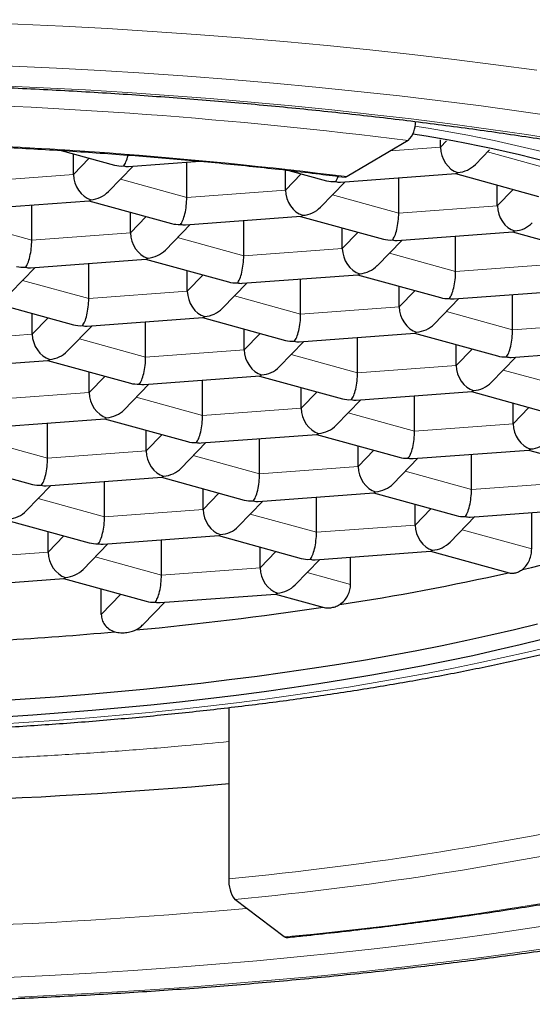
# Model space of a CAD drawing. Header units: millimetres. Extents: x 8 to 960, y 12 to 931.
# Tile 29 of 175: x 424.25 to 427.26, y 834.09 to 839.88. Entities that reach past the tile are written whole.
import ezdxf

# ---------------------------------------------------------------- set-up
doc = ezdxf.new("R2010")
doc.units = ezdxf.units.MM

msp = doc.modelspace()

# ---------------------------------------------------------------- linework, layer by layer
at = {"color": 7, "linetype": 'Continuous', "lineweight": 30}
for p, q in [((426.5326, 839.1687), (426.1739, 838.9563)), ((426.7216, 839.129), (426.7216, 839.1736)), ((424.4926, 839.1103), (424.8058, 839.0241)), ((424.5638, 838.9691), (424.5638, 839.0907)), ((426.9273, 839.0282), (427.0096, 839.113)), ((424.8873, 839.0162), (425.3076, 839.0473)), ((425.2302, 838.8344), (425.2302, 839.0416)), ((424.7696, 838.8683), (424.9148, 839.0182)), ((425.8101, 838.8774), (425.8101, 838.9955)), ((425.8309, 838.9932), (426.0521, 838.9323)), ((426.1335, 838.9244), (426.8131, 838.9747)), ((426.8114, 838.9746), (427.2984, 838.8406)), ((426.0159, 838.7765), (426.1611, 838.9264)), ((426.4765, 838.7426), (426.4765, 838.9498)), ((427.0564, 838.7856), (427.0564, 838.9072)), ((423.9758, 838.7645), (424.6554, 838.8149)), ((424.6536, 838.8148), (425.1406, 838.6807)), ((424.3188, 838.5828), (424.3188, 838.79)), ((424.8986, 838.6257), (424.8986, 838.7473)), ((425.2221, 838.6728), (425.9017, 838.7231)), ((425.5651, 838.491), (425.5651, 838.6982)), ((425.8999, 838.723), (426.3869, 838.589)), ((425.1044, 838.5249), (425.2497, 838.6748)), ((426.1449, 838.534), (426.1449, 838.6556)), ((426.4684, 838.581), (427.1479, 838.6313)), ((427.1462, 838.6312), (427.6332, 838.4972)), ((426.3507, 838.4331), (426.496, 838.583)), ((426.8114, 838.3992), (426.8114, 838.6064)), ((424.3106, 838.4212), (424.9902, 838.4715)), ((424.6536, 838.2394), (424.6536, 838.4466)), ((424.9885, 838.4714), (425.4755, 838.3373)), ((424.1929, 838.2733), (424.3382, 838.4232)), ((425.2335, 838.2824), (425.2335, 838.4039)), ((425.4392, 838.1815), (425.5845, 838.3314)), ((425.5569, 838.3294), (426.2365, 838.3797)), ((425.8999, 838.1476), (425.8999, 838.3548)), ((426.2348, 838.3796), (426.7218, 838.2456)), ((426.4798, 838.1906), (426.4798, 838.3122)), ((426.8032, 838.2376), (427.4828, 838.288)), ((424.077, 838.2198), (424.564, 838.0857)), ((426.6855, 838.0898), (426.8308, 838.2397)), ((427.1462, 838.0559), (427.1462, 838.263)), ((424.322, 838.0307), (424.322, 838.1523)), ((424.6454, 838.0778), (425.325, 838.1281)), ((424.9884, 837.896), (424.9884, 838.1032)), ((425.3233, 838.128), (425.8103, 837.9939)), ((424.5277, 837.9299), (424.673, 838.0798)), ((425.5683, 837.939), (425.5683, 838.0606)), ((425.774, 837.8381), (425.9193, 837.988)), ((425.8917, 837.986), (426.5713, 838.0363)), ((426.2347, 837.8042), (426.2347, 838.0114)), ((426.5696, 838.0362), (427.0566, 837.9022)), ((426.8146, 837.8472), (426.8146, 837.9688)), ((427.138, 837.8942), (427.8176, 837.9446)), ((423.7339, 837.8262), (424.4135, 837.8765)), ((424.4118, 837.8764), (424.8988, 837.7423)), ((427.0203, 837.7464), (427.1656, 837.8963)), ((424.6568, 837.6873), (424.6568, 837.8089)), ((424.9802, 837.7344), (425.6598, 837.7847)), ((425.3232, 837.5526), (425.3232, 837.7598)), ((425.6581, 837.7846), (426.1451, 837.6506)), ((424.8625, 837.5865), (425.0078, 837.7364)), ((425.9031, 837.5956), (425.9031, 837.7172)), ((426.2265, 837.6426), (426.9061, 837.693)), ((426.9044, 837.6928), (427.3914, 837.5588)), ((426.1088, 837.4948), (426.2541, 837.6447)), ((426.5695, 837.4609), (426.5695, 837.668)), ((427.1494, 837.5038), (427.1494, 837.6254)), ((424.0688, 837.4828), (424.7483, 837.5331)), ((424.7466, 837.533), (425.2336, 837.3989)), ((424.4118, 837.301), (424.4118, 837.5082)), ((424.9916, 837.344), (424.9916, 837.4656)), ((425.3151, 837.391), (425.9946, 837.4413)), ((425.6581, 837.2092), (425.6581, 837.4164)), ((425.9929, 837.4412), (426.4799, 837.3072)), ((425.1974, 837.2431), (425.3426, 837.393)), ((426.2379, 837.2522), (426.2379, 837.3738)), ((426.5614, 837.2992), (427.2409, 837.3496)), ((427.2392, 837.3494), (427.7262, 837.2154)), ((426.4437, 837.1514), (426.5889, 837.3013)), ((426.9044, 837.1175), (426.9044, 837.3246)), ((423.8351, 837.2814), (424.3222, 837.1473)), ((424.4036, 837.1394), (425.0832, 837.1897)), ((425.0814, 837.1896), (425.5685, 837.0556)), ((424.2859, 836.9915), (424.4312, 837.1414)), ((424.7466, 836.9576), (424.7466, 837.1648)), ((425.3264, 837.0006), (425.3264, 837.1222)), ((425.6499, 837.0476), (426.3295, 837.098)), ((425.9929, 836.8658), (425.9929, 837.073)), ((426.3277, 837.0978), (426.8148, 836.9638)), ((425.5322, 836.8998), (425.6775, 837.0497)), ((426.5727, 836.9088), (426.5727, 837.0304)), ((426.8962, 836.9558), (427.5758, 837.0062)), ((426.7785, 836.808), (426.9238, 836.9579)), ((427.2587, 836.7687), (427.2587, 836.9827)), ((424.17, 836.938), (424.657, 836.8039)), ((424.415, 836.749), (424.415, 836.8705)), ((424.7384, 836.796), (425.418, 836.8463)), ((425.4163, 836.8462), (425.9033, 836.7122)), ((424.6207, 836.6481), (424.766, 836.798)), ((425.0814, 836.6142), (425.0814, 836.8214)), ((425.6613, 836.6572), (425.6613, 836.7788)), ((425.9847, 836.7042), (426.6643, 836.7546)), ((426.1935, 836.5594), (426.1935, 836.7197)), ((426.6626, 836.7544), (427.1261, 836.6269)), ((425.867, 836.5564), (426.0123, 836.7063)), ((423.8269, 836.5444), (424.5065, 836.5947)), ((424.5048, 836.5946), (424.9918, 836.4606)), ((424.7273, 836.3824), (424.7273, 836.5333)), ((425.0732, 836.4526), (425.7528, 836.5029)), ((425.7511, 836.5028), (426.0375, 836.424)), ((424.9745, 836.3243), (425.1008, 836.4546)), ((425.4783, 835.8358), (425.4783, 834.8295)), ((425.8039, 834.4874), (425.5126, 834.7075))]:
    msp.add_line(p, q, dxfattribs=at)
at = {"color": 8, "linetype": 'Continuous', "lineweight": 0}
for p, q in [((426.7216, 839.129), (426.7583, 839.1668)), ((426.4288, 839.1073), (426.7216, 839.129)), ((426.9984, 839.1015), (427.388, 838.9942)), ((424.5638, 838.9691), (424.6568, 839.0651)), ((423.984, 838.9262), (424.5638, 838.9691)), ((425.8101, 838.8774), (425.9031, 838.9733)), ((424.8406, 838.9416), (425.2302, 838.8344)), ((425.2302, 838.8344), (425.8101, 838.8774)), ((427.0564, 838.7856), (427.1494, 838.8816)), ((426.0869, 838.8499), (426.4765, 838.7426)), ((426.4765, 838.7426), (427.0564, 838.7856)), ((423.9292, 838.69), (424.3188, 838.5828)), ((424.8986, 838.6257), (424.9917, 838.7217)), ((424.3188, 838.5828), (424.8986, 838.6257)), ((426.1449, 838.534), (426.238, 838.63)), ((425.1754, 838.5982), (425.5651, 838.491)), ((425.5651, 838.491), (426.1449, 838.534)), ((426.4217, 838.5065), (426.8114, 838.3992)), ((426.8114, 838.3992), (427.3912, 838.4422)), ((424.264, 838.3466), (424.6536, 838.2394)), ((425.2335, 838.2824), (425.3265, 838.3783)), ((424.6536, 838.2394), (425.2335, 838.2824)), ((426.4798, 838.1906), (426.5728, 838.2866)), ((425.5103, 838.2549), (425.8999, 838.1476)), ((425.8999, 838.1476), (426.4798, 838.1906)), ((426.7566, 838.1631), (427.1462, 838.0559)), ((424.322, 838.0307), (424.415, 838.1267)), ((427.1462, 838.0559), (427.7261, 838.0988)), ((423.7421, 837.9878), (424.322, 838.0307)), ((424.5988, 838.0032), (424.9884, 837.896)), ((425.5683, 837.939), (425.6613, 838.035)), ((424.9884, 837.896), (425.5683, 837.939)), ((426.8146, 837.8472), (426.9076, 837.9432)), ((425.8451, 837.9115), (426.2347, 837.8042)), ((426.2347, 837.8042), (426.8146, 837.8472)), ((427.0914, 837.8197), (427.481, 837.7125)), ((424.6568, 837.6873), (424.7498, 837.7833)), ((424.0769, 837.6444), (424.6568, 837.6873)), ((424.9336, 837.6599), (425.3232, 837.5526)), ((425.9031, 837.5956), (425.9961, 837.6916)), ((425.3232, 837.5526), (425.9031, 837.5956)), ((427.1494, 837.5038), (427.2424, 837.5998)), ((426.1799, 837.5681), (426.5695, 837.4609)), ((426.5695, 837.4609), (427.1494, 837.5038)), ((424.0221, 837.4082), (424.4118, 837.301)), ((424.9916, 837.344), (425.0847, 837.4399)), ((426.2379, 837.2522), (426.3309, 837.3482)), ((424.4118, 837.301), (424.9916, 837.344)), ((425.2684, 837.3165), (425.6581, 837.2092)), ((425.6581, 837.2092), (426.2379, 837.2522)), ((426.5147, 837.2247), (426.9044, 837.1175)), ((426.9044, 837.1175), (427.4842, 837.1604)), ((424.357, 837.0648), (424.7466, 836.9576)), ((425.3264, 837.0006), (425.4195, 837.0966)), ((424.7466, 836.9576), (425.3264, 837.0006)), ((426.5727, 836.9088), (426.6658, 837.0048)), ((425.6033, 836.9731), (425.9929, 836.8658)), ((425.9929, 836.8658), (426.5727, 836.9088)), ((424.415, 836.749), (424.508, 836.8449)), ((426.8496, 836.8813), (427.2587, 836.7687)), ((423.8351, 836.706), (424.415, 836.749)), ((424.6918, 836.7215), (425.0814, 836.6142)), ((425.6613, 836.6572), (425.7543, 836.7532)), ((425.0814, 836.6142), (425.6613, 836.6572)), ((425.9381, 836.6297), (426.1935, 836.5594)), ((424.7273, 836.3824), (424.8428, 836.5016))]:
    msp.add_line(p, q, dxfattribs=at)
at = {"color": 8, "linetype": 'Continuous', "lineweight": 0, "flags": 128}
for points in [[(427.288, 839.5815), (427.0471, 839.6141), (426.8032, 839.645), (426.5565, 839.674), (426.307, 839.7013), (426.0551, 839.7268), (425.8009, 839.7504), (425.5445, 839.7723), (425.2861, 839.7922), (425.0259, 839.8103), (424.7641, 839.8265), (424.5008, 839.8408), (424.2362, 839.8532), (423.9706, 839.8637), (423.7041, 839.8722), (423.4368, 839.8789)], [(427.4305, 839.3065), (427.1975, 839.3401), (426.9613, 839.3721), (426.7222, 839.4023), (426.4802, 839.4308), (426.2357, 839.4576), (425.9887, 839.4825), (425.7394, 839.5057), (425.488, 839.5271), (425.2347, 839.5467), (424.9795, 839.5644), (424.7228, 839.5803), (424.4647, 839.5943), (424.2053, 839.6065), (423.9449, 839.6167), (423.6835, 839.6251), (423.4215, 839.6316)], [(427.4485, 839.1696), (427.2284, 839.2034), (427.0052, 839.2356), (426.779, 839.2662), (426.55, 839.2952), (426.3183, 839.3225), (426.0841, 839.3481), (425.8475, 839.3721), (425.6088, 839.3943), (425.368, 839.4147), (425.1254, 839.4335), (424.8811, 839.4504), (424.6352, 839.4657), (424.388, 839.4791), (424.1396, 839.4907), (423.8901, 839.5006), (423.6399, 839.5086), (423.3889, 839.5148)], [(424.1218, 835.7382), (424.3018, 835.7494), (424.4806, 835.762), (424.6582, 835.7759), (424.8344, 835.791), (425.0092, 835.8074), (425.1823, 835.825), (425.3536, 835.8439), (425.5232, 835.864), (425.6907, 835.8853), (425.8562, 835.9079), (426.0194, 835.9316), (426.1804, 835.9565), (426.339, 835.9825), (426.495, 836.0097), (426.6484, 836.038), (426.799, 836.0674), (426.9468, 836.0979), (427.0916, 836.1294), (427.2335, 836.162), (427.3721, 836.1955)], [(424.1734, 834.25), (424.4216, 834.2619), (424.6687, 834.2756), (424.9143, 834.291), (425.1584, 834.3083), (425.4008, 834.3272), (425.6413, 834.3479), (425.8798, 834.3704), (426.116, 834.3945), (426.3499, 834.4204), (426.5812, 834.4479), (426.8099, 834.4771), (427.0357, 834.5079), (427.2585, 834.5404), (427.4781, 834.5744)], [(424.2406, 834.1344), (424.4998, 834.1468), (424.7578, 834.1611), (425.0143, 834.1772), (425.2692, 834.1952), (425.5223, 834.215), (425.7734, 834.2366), (426.0224, 834.26), (426.2691, 834.2853), (426.5133, 834.3122), (426.7548, 834.341), (426.9935, 834.3715), (427.2293, 834.4037), (427.4619, 834.4375)]]:
    msp.add_lwpolyline(points, dxfattribs=at)
at = {"color": 7, "linetype": 'Continuous', "lineweight": 30, "flags": 128}
for points in [[(426.1739, 838.9563), (426.1657, 838.9533), (426.1612, 838.9533)], [(424.1038, 835.8755), (424.2806, 835.8867), (424.4563, 835.8991), (424.6307, 835.9129), (424.8038, 835.9278), (424.9754, 835.9441), (425.1453, 835.9615), (425.3136, 835.9802), (425.48, 836.0001), (425.6444, 836.0212), (425.8068, 836.0435), (425.967, 836.0669), (426.1249, 836.0915), (426.2804, 836.1173), (426.4334, 836.1441), (426.5838, 836.1721), (426.7315, 836.2011), (426.8763, 836.2312), (427.0183, 836.2624), (427.1572, 836.2945), (427.293, 836.3277)], [(424.1481, 835.7821), (424.3246, 835.7936), (424.5, 835.8063), (424.6741, 835.8204), (424.8468, 835.8357), (425.018, 835.8522), (425.1876, 835.87), (425.3554, 835.8889), (425.5213, 835.9091), (425.6852, 835.9305), (425.8471, 835.9531), (426.0067, 835.9769), (426.164, 836.0018), (426.3189, 836.0278), (426.4713, 836.0549), (426.621, 836.0831), (426.768, 836.1124), (426.9121, 836.1428), (427.0533, 836.1742), (427.1914, 836.2066), (427.3264, 836.24)], [(425.8139, 834.484), (425.8106, 834.4842), (425.8039, 834.4874)]]:
    msp.add_lwpolyline(points, dxfattribs=at)
at = {"color": 8, "linetype": 'Continuous', "lineweight": 0}
for centre, radius, start, end in [((422.7767, 809.2362), 30.1673, 82.8481, 88.72937), ((425.3192, 831.0712), 8.2777, 63.84829, 81.29559), ((422.7712, 811.8717), 27.2975, 82.8392, 88.73827), ((423.5816, 854.7041), 19.9649, 275.45149, 282.66401), ((423.5929, 854.823), 20.2069, 275.45149, 282.66401), ((423.7098, 856.5187), 22.1306, 275.42975, 282.68575), ((422.6583, 867.4762), 32.9508, 268.70895, 275.08964)]:
    msp.add_arc(centre, radius, start, end, dxfattribs=at)
at = {"color": 7, "linetype": 'Continuous', "lineweight": 30}
for centre, radius, start, end in [((426.4216, 839.2742), 0.1531, 316.43833, 2.44699), ((425.4526, 831.8682), 7.4208, 61.70905, 81.42433), ((424.951, 846.4386), 10.0472, 282.95998, 287.90427), ((423.8246, 851.341), 15.0775, 278.79322, 282.62945), ((423.0725, 856.2071), 20.0015, 275.32825, 278.50741), ((422.7638, 859.4027), 23.212, 273.42132, 275.05081), ((422.6575, 868.0141), 32.747, 268.74076, 274.94249), ((425.66, 834.8147), 0.1823, 175.34263, 216.03542)]:
    msp.add_arc(centre, radius, start, end, dxfattribs=at)
for centre, major_axis, ratio, start_param, end_param in [((424.8582, 839.1393), (0.0123, 0.1261), 0.278796, 3.478403, 4.272181), ((426.8237, 839.1009), (-0.0545, 0.1166), 0.740619, 1.007507, 2.578303), ((424.8582, 839.1393), (0.1358, 0.037), 0.844948, 4.100918, 4.48591), ((426.8237, 839.1009), (0.1358, 0.037), 0.844948, 4.48591, 5.32386), ((424.666, 838.941), (-0.0545, 0.1166), 0.740619, 1.007507, 2.578303), ((424.8582, 839.1393), (-0.0545, 0.1166), 0.740619, 2.578303, 2.866933), ((426.8237, 839.1009), (0.0123, 0.1261), 0.278796, 3.189774, 3.478403), ((426.1045, 839.0476), (0.1358, 0.037), 0.844948, 4.100918, 4.48591), ((426.1045, 839.0476), (0.0123, 0.1261), 0.278796, 3.478403, 3.940728), ((426.1045, 839.0476), (-0.0545, 0.1166), 0.740619, 2.578303, 2.866933), ((424.666, 838.941), (0.1358, 0.037), 0.844948, 4.48591, 5.32386), ((425.9123, 838.8492), (-0.0545, 0.1166), 0.740619, 1.007507, 2.578303), ((424.666, 838.941), (0.0123, 0.1261), 0.278796, 3.189774, 3.478403), ((425.193, 838.796), (0.0123, 0.1261), 0.278796, 3.478403, 5.0492), ((425.9123, 838.8492), (0.1358, 0.037), 0.844948, 4.48591, 5.32386), ((426.4393, 838.7042), (0.0123, 0.1261), 0.278796, 3.478403, 5.0492), ((427.1586, 838.7575), (-0.0545, 0.1166), 0.740619, 1.007507, 2.578303), ((425.193, 838.796), (0.1358, 0.037), 0.844948, 4.100918, 4.48591), ((425.9123, 838.8492), (0.0123, 0.1261), 0.278796, 3.189774, 3.478403), ((427.1586, 838.7575), (0.1358, 0.037), 0.844948, 4.48591, 5.32386), ((425.0008, 838.5976), (-0.0545, 0.1166), 0.740619, 1.007507, 2.578303), ((425.193, 838.796), (-0.0545, 0.1166), 0.740619, 2.578303, 2.866933), ((427.1586, 838.7575), (0.0123, 0.1261), 0.278796, 3.189774, 3.478403), ((424.2815, 838.5443), (0.0123, 0.1261), 0.278796, 3.478403, 5.0492), ((426.4393, 838.7042), (0.1358, 0.037), 0.844948, 4.100918, 4.48591), ((426.4393, 838.7042), (-0.0545, 0.1166), 0.740619, 2.578303, 2.866933), ((425.0008, 838.5976), (0.1358, 0.037), 0.844948, 4.48591, 5.32386), ((426.2471, 838.5059), (-0.0545, 0.1166), 0.740619, 1.007507, 2.578303), ((425.0008, 838.5976), (0.0123, 0.1261), 0.278796, 3.189774, 3.478403), ((425.5278, 838.4526), (0.0123, 0.1261), 0.278796, 3.478403, 5.0492), ((424.2815, 838.5443), (0.1358, 0.037), 0.844948, 4.100918, 4.48591), ((424.2815, 838.5443), (-0.0545, 0.1166), 0.740619, 2.578303, 2.866933), ((426.2471, 838.5059), (0.1358, 0.037), 0.844948, 4.48591, 5.32386), ((426.7741, 838.3608), (0.0123, 0.1261), 0.278796, 3.478403, 5.0492), ((425.5278, 838.4526), (0.1358, 0.037), 0.844948, 4.100918, 4.48591), ((425.5278, 838.4526), (-0.0545, 0.1166), 0.740619, 2.578303, 2.866933), ((426.2471, 838.5059), (0.0123, 0.1261), 0.278796, 3.189774, 3.478403), ((425.3356, 838.2542), (-0.0545, 0.1166), 0.740619, 1.007507, 2.578303), ((424.6163, 838.201), (0.0123, 0.1261), 0.278796, 3.478403, 5.0492), ((426.7741, 838.3608), (0.1358, 0.037), 0.844948, 4.100918, 4.48591), ((426.7741, 838.3608), (-0.0545, 0.1166), 0.740619, 2.578303, 2.866933), ((425.3356, 838.2542), (0.1358, 0.037), 0.844948, 4.48591, 5.32386), ((426.5819, 838.1625), (-0.0545, 0.1166), 0.740619, 1.007507, 2.578303), ((425.3356, 838.2542), (0.0123, 0.1261), 0.278796, 3.189774, 3.478403), ((425.8626, 838.1092), (0.0123, 0.1261), 0.278796, 3.478403, 5.0492), ((424.6163, 838.201), (0.1358, 0.037), 0.844948, 4.100918, 4.48591), ((424.6163, 838.201), (-0.0545, 0.1166), 0.740619, 2.578303, 2.866933), ((426.5819, 838.1625), (0.0123, 0.1261), 0.278796, 3.189774, 3.478403), ((426.5819, 838.1625), (0.1358, 0.037), 0.844948, 4.48591, 5.32386), ((427.1089, 838.0174), (0.0123, 0.1261), 0.278796, 3.478403, 5.0492), ((424.4241, 838.0026), (-0.0545, 0.1166), 0.740619, 1.007507, 2.578303), ((425.8626, 838.1092), (0.1358, 0.037), 0.844948, 4.100918, 4.48591), ((425.8626, 838.1092), (-0.0545, 0.1166), 0.740619, 2.578303, 2.866933), ((424.4241, 838.0026), (0.1358, 0.037), 0.844948, 4.48591, 5.32386), ((425.6704, 837.9109), (-0.0545, 0.1166), 0.740619, 1.007507, 2.578303), ((424.4241, 838.0026), (0.0123, 0.1261), 0.278796, 3.189774, 3.478403), ((424.9512, 837.8576), (0.0123, 0.1261), 0.278796, 3.478403, 5.0492), ((427.1089, 838.0174), (0.1358, 0.037), 0.844948, 4.100918, 4.48591), ((427.1089, 838.0174), (-0.0545, 0.1166), 0.740619, 2.578303, 2.866933), ((425.6704, 837.9109), (0.1358, 0.037), 0.844948, 4.48591, 5.32386), ((426.9167, 837.8191), (-0.0545, 0.1166), 0.740619, 1.007507, 2.578303), ((425.6704, 837.9109), (0.0123, 0.1261), 0.278796, 3.189774, 3.478403), ((426.1975, 837.7658), (0.0123, 0.1261), 0.278796, 3.478403, 5.0492), ((424.9512, 837.8576), (0.1358, 0.037), 0.844948, 4.100918, 4.48591), ((424.9512, 837.8576), (-0.0545, 0.1166), 0.740619, 2.578303, 2.866933), ((426.9167, 837.8191), (0.0123, 0.1261), 0.278796, 3.189774, 3.478403), ((426.9167, 837.8191), (0.1358, 0.037), 0.844948, 4.48591, 5.32386), ((424.7589, 837.6592), (-0.0545, 0.1166), 0.740619, 1.007507, 2.578303), ((426.1975, 837.7658), (0.1358, 0.037), 0.844948, 4.100918, 4.48591), ((426.1975, 837.7658), (-0.0545, 0.1166), 0.740619, 2.578303, 2.866933), ((424.7589, 837.6592), (0.1358, 0.037), 0.844948, 4.48591, 5.32386), ((426.0052, 837.5675), (-0.0545, 0.1166), 0.740619, 1.007507, 2.578303), ((424.7589, 837.6592), (0.0123, 0.1261), 0.278796, 3.189774, 3.478403), ((425.286, 837.5142), (0.0123, 0.1261), 0.278796, 3.478403, 5.0492), ((426.0052, 837.5675), (0.1358, 0.037), 0.844948, 4.48591, 5.32386), ((427.2515, 837.4757), (-0.0545, 0.1166), 0.740619, 1.007507, 2.578303), ((426.0052, 837.5675), (0.0123, 0.1261), 0.278796, 3.189774, 3.478403), ((426.5323, 837.4224), (0.0123, 0.1261), 0.278796, 3.478403, 5.0492), ((425.286, 837.5142), (0.1358, 0.037), 0.844948, 4.100918, 4.48591), ((425.286, 837.5142), (-0.0545, 0.1166), 0.740619, 2.578303, 2.866933), ((427.2515, 837.4757), (0.0123, 0.1261), 0.278796, 3.189774, 3.478403), ((427.2515, 837.4757), (0.1358, 0.037), 0.844948, 4.48591, 5.32386), ((424.3745, 837.2626), (0.0123, 0.1261), 0.278796, 3.478403, 5.0492), ((425.0938, 837.3158), (-0.0545, 0.1166), 0.740619, 1.007507, 2.578303), ((426.5323, 837.4224), (0.1358, 0.037), 0.844948, 4.100918, 4.48591), ((426.5323, 837.4224), (-0.0545, 0.1166), 0.740619, 2.578303, 2.866933), ((425.0938, 837.3158), (0.1358, 0.037), 0.844948, 4.48591, 5.32386), ((426.3401, 837.2241), (-0.0545, 0.1166), 0.740619, 1.007507, 2.578303), ((425.0938, 837.3158), (0.0123, 0.1261), 0.278796, 3.189774, 3.478403), ((425.6208, 837.1708), (0.0123, 0.1261), 0.278796, 3.478403, 5.0492), ((424.3745, 837.2626), (0.1358, 0.037), 0.844948, 4.100918, 4.48591), ((424.3745, 837.2626), (-0.0545, 0.1166), 0.740619, 2.578303, 2.866933), ((426.3401, 837.2241), (0.1358, 0.037), 0.844948, 4.48591, 5.32386), ((426.8671, 837.079), (0.0123, 0.1261), 0.278796, 3.478403, 5.0492), ((426.3401, 837.2241), (0.0123, 0.1261), 0.278796, 3.189774, 3.478403), ((425.4286, 836.9725), (-0.0545, 0.1166), 0.740619, 1.007507, 2.578303), ((425.6208, 837.1708), (0.1358, 0.037), 0.844948, 4.100918, 4.48591), ((425.6208, 837.1708), (-0.0545, 0.1166), 0.740619, 2.578303, 2.866933), ((424.1823, 837.0642), (0.1358, 0.037), 0.844948, 4.48591, 5.32386), ((424.7093, 836.9192), (0.0123, 0.1261), 0.278796, 3.478403, 5.0492), ((426.8671, 837.079), (0.1358, 0.037), 0.844948, 4.100918, 4.48591), ((426.8671, 837.079), (-0.0545, 0.1166), 0.740619, 2.578303, 2.866933), ((425.4286, 836.9725), (0.1358, 0.037), 0.844948, 4.48591, 5.32386), ((426.6749, 836.8807), (-0.0545, 0.1166), 0.740619, 1.007507, 2.578303), ((425.4286, 836.9725), (0.0123, 0.1261), 0.278796, 3.189774, 3.478403), ((425.9556, 836.8274), (0.0123, 0.1261), 0.278796, 3.478403, 5.0492), ((424.7093, 836.9192), (0.1358, 0.037), 0.844948, 4.100918, 4.48591), ((424.7093, 836.9192), (-0.0545, 0.1166), 0.740619, 2.578303, 2.866933), ((426.6749, 836.8807), (0.1358, 0.037), 0.844948, 4.48591, 5.32386), ((424.5171, 836.7208), (-0.0545, 0.1166), 0.740619, 1.007507, 2.578303), ((425.9556, 836.8274), (0.1358, 0.037), 0.844948, 4.100918, 4.48591), ((426.6749, 836.8807), (0.0123, 0.1261), 0.278796, 3.189774, 3.478403), ((425.7634, 836.6291), (-0.0545, 0.1166), 0.740619, 1.007507, 2.578303), ((425.9556, 836.8274), (-0.0545, 0.1166), 0.740619, 2.578303, 2.866933), ((424.5171, 836.7208), (0.0123, 0.1261), 0.278796, 3.189774, 3.478403), ((424.5171, 836.7208), (0.1358, 0.037), 0.844948, 4.48591, 5.32386), ((425.0441, 836.5758), (0.0123, 0.1261), 0.278796, 3.478403, 5.0492), ((425.7634, 836.6291), (0.1358, 0.037), 0.844948, 4.48591, 5.32386), ((425.7634, 836.6291), (0.0123, 0.1261), 0.278796, 3.189774, 3.478403), ((425.0441, 836.5758), (0.1358, 0.037), 0.844948, 4.100918, 4.48591), ((425.0441, 836.5758), (-0.0545, 0.1166), 0.740619, 2.578303, 2.866933)]:
    msp.add_ellipse(centre, major_axis=major_axis, ratio=ratio, start_param=start_param, end_param=end_param, dxfattribs=at)
for points, knots in [([(423.3836, 839.5052), (423.4189, 839.5044), (423.5212, 839.5022), (423.6903, 839.4975), (423.8906, 839.4909), (424.0904, 839.4831), (424.2895, 839.4742), (424.4878, 839.464), (424.6853, 839.4528), (424.8819, 839.4404), (425.0774, 839.4268), (425.2718, 839.4121), (425.4651, 839.3963), (425.657, 839.3794), (425.8475, 839.3614), (426.0366, 839.3423), (426.2241, 839.3221), (426.4099, 839.3008), (426.594, 839.2784), (426.7763, 839.255), (426.9567, 839.2305), (427.1351, 839.205), (427.3115, 839.1785), (427.4856, 839.151), (427.6576, 839.1225), (427.8272, 839.093), (427.9944, 839.0625), (428.1591, 839.0312), (428.3213, 838.9988), (428.4808, 838.9656), (428.6376, 838.9315), (428.7917, 838.8966), (428.9428, 838.8607), (429.0911, 838.8241), (429.2363, 838.7867), (429.3784, 838.7484), (429.5174, 838.7094), (429.6532, 838.6697), (429.7857, 838.6293), (429.9148, 838.5882), (430.0405, 838.5465), (430.1628, 838.5041), (430.2815, 838.4612), (430.3965, 838.4177), (430.508, 838.3737), (430.6157, 838.3292), (430.7196, 838.2843), (430.8197, 838.2389), (430.9159, 838.1932), (431.0082, 838.1472), (431.0965, 838.101), (431.1808, 838.0545), (431.2611, 838.0079), (431.3373, 837.9612), (431.4094, 837.9144), (431.4774, 837.8676), (431.5412, 837.821), (431.6009, 837.7744), (431.6565, 837.7281), (431.7079, 837.6821), (431.7553, 837.6365), (431.7986, 837.5912), (431.8378, 837.5464), (431.8732, 837.5022), (431.9046, 837.4585), (431.9323, 837.4153), (431.9563, 837.3727), (431.9767, 837.3304), (431.9937, 837.2885), (432.0071, 837.2465), (432.0172, 837.2043), (432.0235, 837.1615), (432.0262, 837.1299), (432.0256, 837.1124), (432.0255, 837.1094)], [0, 0, 0, 0, 0.007472, 0.021671, 0.035871, 0.05007, 0.064268, 0.078465, 0.092662, 0.106857, 0.12105, 0.135243, 0.149434, 0.163623, 0.17781, 0.191995, 0.206178, 0.220358, 0.234536, 0.248712, 0.262884, 0.277052, 0.291218, 0.305379, 0.319537, 0.33369, 0.347839, 0.361982, 0.37612, 0.390253, 0.404379, 0.418498, 0.43261, 0.446715, 0.460812, 0.474899, 0.488977, 0.503045, 0.517102, 0.531147, 0.545179, 0.559198, 0.573203, 0.587191, 0.601164, 0.615118, 0.629054, 0.642969, 0.656864, 0.670736, 0.684585, 0.698409, 0.712209, 0.725984, 0.739734, 0.75346, 0.767164, 0.780849, 0.794519, 0.80818, 0.821842, 0.835513, 0.849209, 0.86295, 0.876766, 0.89069, 0.90477, 0.919065, 0.933649, 0.948609, 0.964046, 0.980048, 0.996645, 1, 1, 1, 1]), ([(423.3698, 839.1588), (423.4028, 839.1579), (423.4984, 839.1556), (423.6563, 839.1507), (423.8433, 839.1439), (424.0297, 839.1358), (424.2153, 839.1266), (424.4002, 839.1163), (424.5841, 839.1048), (424.767, 839.0921), (424.9489, 839.0784), (425.1295, 839.0634), (425.3088, 839.0474), (425.4868, 839.0302), (425.6632, 839.012), (425.8381, 838.9926), (426.0042, 838.9731), (426.1112, 838.9596), (426.1612, 838.9533)], [0, 0, 0, 0, 0.034177, 0.099124, 0.164071, 0.229016, 0.293959, 0.3589, 0.423838, 0.488773, 0.553705, 0.618634, 0.683559, 0.748479, 0.813395, 0.878305, 0.94321, 1, 1, 1, 1]), ([(415.1351, 837.8554), (415.1393, 837.8395), (415.1492, 837.8017), (415.1696, 837.7432), (415.1956, 837.6795), (415.2259, 837.6165), (415.2604, 837.5539), (415.2993, 837.4918), (415.3427, 837.4302), (415.3907, 837.369), (415.4435, 837.3082), (415.5012, 837.2479), (415.5638, 837.1882), (415.6313, 837.1292), (415.7036, 837.071), (415.7805, 837.0138), (415.8618, 836.9578), (415.9472, 836.9031), (416.0365, 836.8497), (416.1293, 836.7978), (416.2256, 836.7473), (416.3252, 836.6982), (416.428, 836.6505), (416.5339, 836.604), (416.6429, 836.5588), (416.7549, 836.5149), (416.8699, 836.4721), (416.9877, 836.4306), (417.1084, 836.3901), (417.232, 836.3508), (417.3583, 836.3126), (417.4874, 836.2755), (417.6191, 836.2395), (417.7534, 836.2046), (417.8903, 836.1707), (418.0297, 836.1379), (418.1716, 836.1062), (418.3158, 836.0756), (418.4624, 836.046), (418.6112, 836.0175), (418.7621, 835.9902), (418.9152, 835.9639), (419.0702, 835.9387), (419.2273, 835.9146), (419.3861, 835.8917), (419.5468, 835.8699), (419.7092, 835.8492), (419.8731, 835.8296), (420.0386, 835.8112), (420.2055, 835.7939), (420.3738, 835.7778), (420.5433, 835.7629), (420.714, 835.7491), (420.8858, 835.7365), (421.0585, 835.725), (421.2321, 835.7148), (421.4065, 835.7057), (421.5816, 835.6979), (421.7573, 835.6912), (421.9335, 835.6857), (422.1101, 835.6815), (422.287, 835.6784), (422.464, 835.6765), (422.6412, 835.6758), (422.8184, 835.6764), (422.9955, 835.6781), (423.1724, 835.6811), (423.349, 835.6852), (423.5252, 835.6906), (423.7009, 835.6971), (423.876, 835.7048), (424.0504, 835.7138), (424.2241, 835.7239), (424.3968, 835.7352), (424.5687, 835.7476), (424.7394, 835.7613), (424.909, 835.7761), (425.0773, 835.7921), (425.2443, 835.8092), (425.4098, 835.8275), (425.5738, 835.8469), (425.7362, 835.8674), (425.8969, 835.8891), (426.0558, 835.9119), (426.2129, 835.9358), (426.368, 835.9608), (426.5211, 835.9869), (426.6721, 836.0141), (426.8209, 836.0424), (426.9675, 836.0718), (427.1117, 836.1022), (427.2535, 836.1337), (427.3929, 836.1663), (427.5298, 836.1999), (427.6641, 836.2346), (427.7958, 836.2704), (427.9248, 836.3072), (428.051, 836.3451), (428.1744, 836.3841), (428.2951, 836.4241), (428.4128, 836.4653), (428.5276, 836.5077), (428.6395, 836.5511), (428.7483, 836.5958), (428.8542, 836.6418), (428.9569, 836.689), (429.0566, 836.7375), (429.1531, 836.7875), (429.2463, 836.839), (429.3363, 836.892), (429.4228, 836.9466), (429.5057, 837.0029), (429.5848, 837.0608), (429.6598, 837.1204), (429.7305, 837.1815), (429.7965, 837.244), (429.8576, 837.3077), (429.9137, 837.3723), (429.9645, 837.4377), (430.0101, 837.5036), (430.0505, 837.5699), (430.0859, 837.6366), (430.1164, 837.7035), (430.1418, 837.7706), (430.1582, 837.8205), (430.1648, 837.8483), (430.1659, 837.8532)], [0, 0, 0, 0, 0.004672, 0.011141, 0.017719, 0.024429, 0.031296, 0.038343, 0.04559, 0.053051, 0.060735, 0.068641, 0.076756, 0.085057, 0.093511, 0.102081, 0.110728, 0.119418, 0.128121, 0.136811, 0.145478, 0.154112, 0.162711, 0.171273, 0.179798, 0.188289, 0.196746, 0.205171, 0.213568, 0.221939, 0.230284, 0.238607, 0.24691, 0.255194, 0.26346, 0.271711, 0.279947, 0.28817, 0.296381, 0.304581, 0.31277, 0.320951, 0.329123, 0.337287, 0.345444, 0.353594, 0.361739, 0.369878, 0.378012, 0.386141, 0.394266, 0.402388, 0.410506, 0.418621, 0.426733, 0.434843, 0.442951, 0.451057, 0.459161, 0.467264, 0.475366, 0.483467, 0.491568, 0.499668, 0.507768, 0.515868, 0.523969, 0.53207, 0.540171, 0.548274, 0.556378, 0.564483, 0.57259, 0.5807, 0.588811, 0.596925, 0.605042, 0.613162, 0.621286, 0.629413, 0.637545, 0.645682, 0.653824, 0.661972, 0.670126, 0.678286, 0.686454, 0.694631, 0.702815, 0.71101, 0.719215, 0.727431, 0.73566, 0.743902, 0.752159, 0.760432, 0.768723, 0.777034, 0.785365, 0.793719, 0.802099, 0.810505, 0.818942, 0.82741, 0.835913, 0.844452, 0.853029, 0.861645, 0.870299, 0.878988, 0.887707, 0.896444, 0.905177, 0.913877, 0.922508, 0.931029, 0.939397, 0.947572, 0.955525, 0.963242, 0.970721, 0.977971, 0.985011, 0.991864, 0.998556, 1, 1, 1, 1]), ([(412.4013, 837.063), (412.4012, 837.0533), (412.4008, 837.0221), (412.4046, 836.9696), (412.4127, 836.9055), (412.4253, 836.8416), (412.4422, 836.7779), (412.4633, 836.7144), (412.4887, 836.651), (412.5185, 836.5878), (412.5528, 836.5247), (412.5915, 836.4618), (412.6347, 836.3992), (412.6824, 836.337), (412.7346, 836.275), (412.7912, 836.2136), (412.8523, 836.1526), (412.9176, 836.0923), (412.9872, 836.0326), (413.061, 835.9736), (413.1389, 835.9153), (413.2207, 835.8578), (413.3065, 835.8011), (413.3962, 835.7451), (413.4896, 835.69), (413.5868, 835.6356), (413.6877, 835.5821), (413.7922, 835.5293), (413.9003, 835.4773), (414.012, 835.4262), (414.1272, 835.3758), (414.2458, 835.3263), (414.3678, 835.2776), (414.4932, 835.2297), (414.622, 835.1827), (414.7539, 835.1365), (414.8891, 835.0911), (415.0275, 835.0466), (415.169, 835.003), (415.3135, 834.9602), (415.461, 834.9184), (415.6115, 834.8774), (415.7649, 834.8374), (415.9211, 834.7982), (416.08, 834.76), (416.2417, 834.7228), (416.4059, 834.6865), (416.5728, 834.6512), (416.7422, 834.6169), (416.914, 834.5836), (417.0881, 834.5512), (417.2646, 834.5199), (417.4433, 834.4897), (417.6241, 834.4604), (417.807, 834.4322), (417.992, 834.4051), (418.1788, 834.379), (418.3675, 834.354), (418.558, 834.3301), (418.7502, 834.3073), (418.944, 834.2857), (419.1394, 834.2651), (419.3362, 834.2456), (419.5343, 834.2273), (419.7338, 834.2101), (419.9345, 834.194), (420.1363, 834.1791), (420.3392, 834.1654), (420.543, 834.1528), (420.7477, 834.1414), (420.9532, 834.1311), (421.1594, 834.122), (421.3662, 834.1141), (421.5736, 834.1074), (421.7814, 834.1019), (421.9895, 834.0975), (422.198, 834.0943), (422.4066, 834.0924), (422.6153, 834.0916), (422.824, 834.092), (423.0327, 834.0935), (423.2412, 834.0963), (423.4495, 834.1003), (423.6574, 834.1054), (423.8649, 834.1117), (424.0719, 834.1192), (424.2783, 834.1279), (424.4841, 834.1378), (424.689, 834.1488), (424.8931, 834.161), (425.0963, 834.1743), (425.2985, 834.1888), (425.4995, 834.2045), (425.6994, 834.2213), (425.898, 834.2392), (426.0953, 834.2583), (426.2911, 834.2785), (426.4854, 834.2998), (426.6781, 834.3222), (426.8691, 834.3458), (427.0584, 834.3704), (427.2459, 834.396), (427.4314, 834.4228), (427.615, 834.4506), (427.7965, 834.4795), (427.9759, 834.5094), (428.1531, 834.5404), (428.328, 834.5723), (428.5005, 834.6053), (428.6707, 834.6393), (428.8383, 834.6742), (429.0034, 834.7101), (429.1659, 834.747), (429.3257, 834.7849), (429.4827, 834.8236), (429.637, 834.8633), (429.7883, 834.904), (429.9368, 834.9455), (430.0822, 834.9879), (430.2247, 835.0312), (430.364, 835.0753), (430.5002, 835.1203), (430.6331, 835.1662), (430.7628, 835.2129), (430.8893, 835.2604), (431.0123, 835.3087), (431.132, 835.3579), (431.2483, 835.4079), (431.361, 835.4586), (431.4702, 835.5102), (431.5759, 835.5626), (431.678, 835.6158), (431.7764, 835.6697), (431.8711, 835.7245), (431.962, 835.7801), (432.0492, 835.8365), (432.1326, 835.8937), (432.212, 835.9518), (432.2875, 836.0106), (432.3589, 836.0703), (432.4262, 836.1308), (432.4894, 836.1921), (432.5482, 836.254), (432.6027, 836.3167), (432.6527, 836.38), (432.6982, 836.4439), (432.7391, 836.5081), (432.7753, 836.5727), (432.8069, 836.6376), (432.8339, 836.7025), (432.8563, 836.7675), (432.8741, 836.8325), (432.8875, 836.8974), (432.8962, 836.9621), (432.9006, 837.0167), (432.9003, 837.0496), (432.9003, 837.0609)], [0, 0, 0, 0, 0.002685, 0.008612, 0.014543, 0.020495, 0.026483, 0.03252, 0.03862, 0.044789, 0.051034, 0.057357, 0.063754, 0.070221, 0.076749, 0.083331, 0.089954, 0.09661, 0.10329, 0.109984, 0.116687, 0.123395, 0.1301, 0.136803, 0.143499, 0.150189, 0.156871, 0.163545, 0.170212, 0.176871, 0.183523, 0.190167, 0.196805, 0.203436, 0.210061, 0.21668, 0.223294, 0.229903, 0.236507, 0.243107, 0.249703, 0.256295, 0.262884, 0.269469, 0.276051, 0.282631, 0.289208, 0.295782, 0.302355, 0.308925, 0.315493, 0.322059, 0.328624, 0.335187, 0.341749, 0.348309, 0.354868, 0.361426, 0.367983, 0.374538, 0.381093, 0.387647, 0.3942, 0.400752, 0.407304, 0.413855, 0.420405, 0.426955, 0.433505, 0.440054, 0.446602, 0.453151, 0.459699, 0.466246, 0.472794, 0.479341, 0.485888, 0.492436, 0.498983, 0.50553, 0.512077, 0.518624, 0.525171, 0.531718, 0.538265, 0.544813, 0.551361, 0.557909, 0.564457, 0.571006, 0.577555, 0.584105, 0.590655, 0.597206, 0.603757, 0.610309, 0.616861, 0.623415, 0.629969, 0.636524, 0.64308, 0.649637, 0.656195, 0.662755, 0.669315, 0.675877, 0.682441, 0.689006, 0.695573, 0.702142, 0.708712, 0.715285, 0.72186, 0.728437, 0.735018, 0.7416, 0.748186, 0.754776, 0.761368, 0.767965, 0.774565, 0.78117, 0.78778, 0.794394, 0.801014, 0.80764, 0.814271, 0.82091, 0.827555, 0.834207, 0.840867, 0.847535, 0.854211, 0.860895, 0.867586, 0.874286, 0.880991, 0.887702, 0.894415, 0.901127, 0.907833, 0.914526, 0.921199, 0.927843, 0.934448, 0.941003, 0.947497, 0.953922, 0.960272, 0.966541, 0.972732, 0.978849, 0.984901, 0.990898, 0.996856, 1, 1, 1, 1]), ([(427.2043, 836.6474), (427.2124, 836.6552), (427.2284, 836.6707), (427.2455, 836.702), (427.2566, 836.7354), (427.258, 836.7577), (427.2587, 836.7687)], [0, 0, 0, 0, 0.26023, 0.513583, 0.760143, 1, 1, 1, 1]), ([(427.1262, 836.6275), (427.1304, 836.6263), (427.1405, 836.6236), (427.1528, 836.6258), (427.1599, 836.6271)], [0, 0, 0, 0, 0.419219, 1, 1, 1, 1]), ([(427.1599, 836.6271), (427.1671, 836.6291), (427.1818, 836.6334), (427.1967, 836.6427), (427.2043, 836.6474)], [0, 0, 0, 0, 0.488149, 1, 1, 1, 1]), ([(426.1295, 836.4407), (426.1393, 836.4484), (426.1583, 836.4634), (426.1785, 836.4944), (426.1912, 836.527), (426.1928, 836.5488), (426.1935, 836.5594)], [0, 0, 0, 0, 0.271801, 0.52848, 0.770879, 1, 1, 1, 1]), ([(426.0376, 836.4246), (426.0426, 836.4233), (426.0548, 836.42), (426.0691, 836.4215), (426.0776, 836.4224)], [0, 0, 0, 0, 0.403515, 1, 1, 1, 1]), ([(426.0776, 836.4224), (426.0858, 836.4241), (426.1032, 836.4277), (426.1204, 836.4362), (426.1295, 836.4407)], [0, 0, 0, 0, 0.472553, 1, 1, 1, 1]), ([(424.7273, 836.3824), (424.7283, 836.3721), (424.7303, 836.3506), (424.7463, 836.3214), (424.7719, 836.2957), (424.7952, 836.2861), (424.8074, 836.281)], [0, 0, 0, 0, 0.21773, 0.453945, 0.713483, 1, 1, 1, 1]), ([(424.9299, 836.292), (424.9418, 836.2985), (424.9581, 836.3072), (424.9704, 836.3212), (424.9737, 836.3249)], [0, 0, 0, 0, 0.730855, 1, 1, 1, 1]), ([(424.8075, 836.281), (424.8187, 836.2787), (424.8388, 836.2745), (424.8606, 836.2756), (424.8702, 836.2761)], [0, 0, 0, 0, 0.560786, 1, 1, 1, 1]), ([(424.8702, 836.2761), (424.8815, 836.2777), (424.9017, 836.2804), (424.9213, 836.2885), (424.9299, 836.292)], [0, 0, 0, 0, 0.559218, 1, 1, 1, 1]), ([(425.8139, 834.484), (425.8467, 834.4873), (425.9419, 834.497), (426.0983, 834.5139), (426.2826, 834.5349), (426.4651, 834.5571), (426.6459, 834.5804), (426.8248, 834.6047), (427.0019, 834.6301), (427.1769, 834.6566), (427.3499, 834.6841), (427.5207, 834.7126), (427.6893, 834.7422), (427.8556, 834.7727), (428.0194, 834.8043), (428.1809, 834.8368), (428.3397, 834.8703), (428.4767, 834.9004), (428.5602, 834.9196), (428.5923, 834.927)], [0, 0, 0, 0, 0.032548, 0.094407, 0.156269, 0.218137, 0.28001, 0.341888, 0.403772, 0.465662, 0.52756, 0.589464, 0.651377, 0.713299, 0.775229, 0.83717, 0.899121, 0.961085, 1, 1, 1, 1])]:
    msp.add_open_spline(points, degree=3, knots=knots, dxfattribs=at)
at = {"color": 8, "linetype": 'Continuous', "lineweight": 0}
msp.add_open_spline([(425.4783, 835.6364), (425.3929, 835.6281), (425.1991, 835.6094), (424.892, 835.5846), (424.5584, 835.5612), (424.2216, 835.5417), (423.8821, 835.526), (423.5472, 835.5143), (423.2173, 835.5064), (422.8932, 835.5021), (422.5687, 835.5014), (422.25, 835.5037), (422.0401, 835.508), (421.938, 835.5102)], degree=3, knots=[0, 0, 0, 0, 0.075522, 0.171184, 0.266846, 0.362508, 0.458171, 0.553833, 0.64403, 0.734227, 0.824423, 0.914619, 1, 1, 1, 1], dxfattribs=at)

doc.saveas('drawing.dxf')
